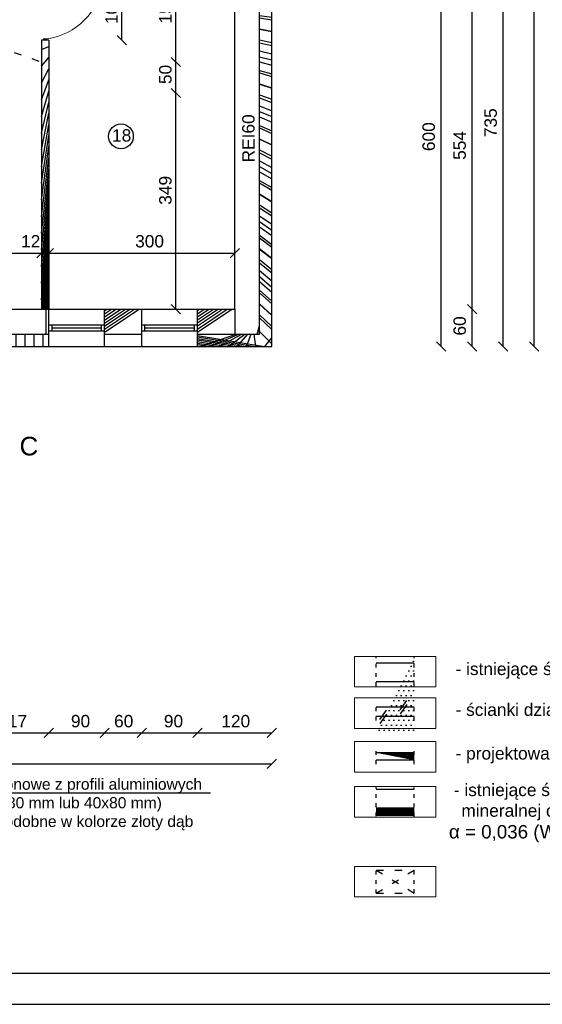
# Model space of a CAD drawing. Header units: millimetres. Extents: x 6528 to 149658, y 3342 to 12852.
# Tile 98 of 122: x 80804 to 81647, y 5984 to 7573. Entities that reach past the tile are written whole.
import ezdxf

# ---------------------------------------------------------------- set-up
doc = ezdxf.new("R2010")
doc.units = ezdxf.units.MM
doc.linetypes.add('ACAD_ISO03W100', pattern=[30, 12, -18])
doc.layers.add('OZNACZENIA opisy', color=18, linetype='Continuous', lineweight=0)
doc.styles.get("Standard").update_dxf_attribs({"font": 'arial.ttf'})
doc.dimstyles.new('ISO-25', dxfattribs={"dimtxt": 2.5, "dimasz": 2.5, "dimexe": 1.25, "dimexo": 0.625, "dimtad": 1, "dimtxsty": 'Standard', "dimcen": 2.5, "dimadec": 0, "dimazin": 0, "dimtfac": 1, "dimtmove": 0, "dimatfit": 3, "dimfxl": 1, "dimarcsym": 0})
pattern_1 = [(45, (-1177784256.190767, -935731374.6151185), (-11.22532015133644, 11.22532015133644), []), (135, (-1177784256.190767, -935731374.6151185), (-11.22532015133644, -11.22532015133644), [])]

# ---------------------------------------------------------------- blocks, each defined once
blk = doc.blocks.new('_Oblique')
at = {"color": 0, "linetype": 'ByBlock', "lineweight": -2}
blk.add_line((-0.5, -0.5), (0.5, 0.5), dxfattribs=at)
blk = doc.blocks.new('*D2604')
at = {"color": 0, "lineweight": -2, "transparency": 16777216}
blk.add_line((79326.85100715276, 6372.43297327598), (81210.85100691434, 6372.43297327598), dxfattribs=at)
at = {"layer": 'Defpoints', "color": 0, "transparency": 16777216}
for p in [(79326.85100715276, 7045.67060507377), (81210.85100691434, 7045.67060507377), (81210.85100691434, 6372.43297327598)]:
    blk.add_point(p, dxfattribs=at)
at = {"color": 0, "lineweight": -2, "transparency": 16777216, "xscale": 15, "yscale": 15, "zscale": 15, "rotation": 180}
blk.add_blockref('_Oblique', (79326.85100715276, 6372.43297327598), dxfattribs=at)
at = {"color": 0, "lineweight": -2, "transparency": 16777216, "xscale": 15, "yscale": 15, "zscale": 15}
blk.add_blockref('_Oblique', (81210.85100691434, 6372.43297327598), dxfattribs=at)
at = {"color": 0, "transparency": 16777216, "insert": (80281.07317440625, 6391.106766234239), "char_height": 20, "attachment_point": 5}
blk.add_mtext('1884', dxfattribs=at)
blk = doc.blocks.new('*D2631')
at = {"color": 0, "lineweight": -2, "transparency": 16777216}
blk.add_line((81534.08350722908, 7105.670604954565), (81534.08350722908, 7659.67060733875), dxfattribs=at)
at = {"layer": 'Defpoints', "color": 0, "transparency": 16777216}
for p in [(81150.85100691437, 7659.67060733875), (81534.08350722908, 7659.67060733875), (81150.85101525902, 7105.670604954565)]:
    blk.add_point(p, dxfattribs=at)
at = {"color": 0, "lineweight": -2, "transparency": 16777216, "xscale": 15, "yscale": 15, "zscale": 15}
for p, rotation in [((81534.08350722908, 7659.67060733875), 90), ((81534.08350722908, 7105.670604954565), 270)]:
    blk.add_blockref('_Oblique', p, dxfattribs=dict(at, rotation=rotation))
at = {"color": 0, "transparency": 16777216, "insert": (81514.0934917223, 7370.033524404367), "char_height": 20, "attachment_point": 5, "rotation": 90}
blk.add_mtext('554', dxfattribs=at)
blk = doc.blocks.new('*D2632')
at = {"color": 0, "lineweight": -2, "transparency": 16777216}
blk.add_line((81534.08350913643, 7045.670604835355), (81534.08350913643, 7105.67060733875), dxfattribs=at)
at = {"layer": 'Defpoints', "color": 0, "transparency": 16777216}
for p in [(81150.85101621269, 7105.67060733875), (81534.08350913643, 7105.67060733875), (81210.85100691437, 7045.670604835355)]:
    blk.add_point(p, dxfattribs=at)
at = {"color": 0, "lineweight": -2, "transparency": 16777216, "xscale": 15, "yscale": 15, "zscale": 15}
for p, rotation in [((81534.08350913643, 7105.67060733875), 90), ((81534.08350913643, 7045.670604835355), 270)]:
    blk.add_blockref('_Oblique', p, dxfattribs=dict(at, rotation=rotation))
at = {"color": 0, "transparency": 16777216, "insert": (81514.09349362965, 7078.83874000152), "char_height": 20, "attachment_point": 5, "rotation": 90}
blk.add_mtext('60', dxfattribs=at)
blk = doc.blocks.new('*D2633')
at = {"color": 0, "lineweight": -2, "transparency": 16777216}
blk.add_line((81584.08349959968, 7045.670604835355), (81584.08349959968, 7780.670604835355), dxfattribs=at)
at = {"layer": 'Defpoints', "color": 0, "transparency": 16777216}
for p in [(81225.85100643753, 7780.670604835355), (81584.08349959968, 7780.670604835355), (81360.67200081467, 7045.670604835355)]:
    blk.add_point(p, dxfattribs=at)
at = {"color": 0, "lineweight": -2, "transparency": 16777216, "xscale": 15, "yscale": 15, "zscale": 15}
for p, rotation in [((81584.08349959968, 7780.670604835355), 90), ((81584.08349959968, 7045.670604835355), 270)]:
    blk.add_blockref('_Oblique', p, dxfattribs=dict(at, rotation=rotation))
at = {"color": 0, "transparency": 16777216, "insert": (81564.09348933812, 7406.663269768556), "char_height": 20, "attachment_point": 5, "rotation": 90}
blk.add_mtext('735', dxfattribs=at)
blk = doc.blocks.new('*D2817')
at = {"color": 0, "lineweight": -2, "transparency": 16777216}
blk.add_line((81055.6258923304, 7504.670604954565), (81055.6258923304, 7659.670601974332), dxfattribs=at)
at = {"layer": 'Defpoints', "color": 0, "transparency": 16777216}
for p in [(80967.85100715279, 7659.670601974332), (81055.6258923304, 7659.670601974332), (80838.85100715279, 7504.670604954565)]:
    blk.add_point(p, dxfattribs=at)
at = {"color": 0, "lineweight": -2, "transparency": 16777216, "xscale": 15, "yscale": 15, "zscale": 15}
for p, rotation in [((81055.6258923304, 7659.670601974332), 90), ((81055.6258923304, 7504.670604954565), 270)]:
    blk.add_blockref('_Oblique', p, dxfattribs=dict(at, rotation=rotation))
at = {"color": 0, "transparency": 16777216, "insert": (81038.93007223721, 7590.049369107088), "char_height": 20, "attachment_point": 5, "rotation": 90}
blk.add_mtext('155', dxfattribs=at)
blk = doc.blocks.new('*D2818')
at = {"color": 0, "lineweight": -2, "transparency": 16777216}
blk.add_line((81055.62589471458, 7454.670604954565), (81055.62589471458, 7504.670604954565), dxfattribs=at)
at = {"layer": 'Defpoints', "color": 0, "transparency": 16777216}
for p in [(80838.85100715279, 7504.670604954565), (81055.62589471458, 7504.670604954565), (80838.85100715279, 7454.670604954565)]:
    blk.add_point(p, dxfattribs=at)
at = {"color": 0, "lineweight": -2, "transparency": 16777216, "xscale": 15, "yscale": 15, "zscale": 15}
for p, rotation in [((81055.62589471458, 7504.670604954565), 90), ((81055.62589471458, 7454.670604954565), 270)]:
    blk.add_blockref('_Oblique', p, dxfattribs=dict(at, rotation=rotation))
at = {"color": 0, "transparency": 16777216, "insert": (81038.93007223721, 7484.58517778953), "char_height": 20, "attachment_point": 5, "rotation": 90}
blk.add_mtext('50', dxfattribs=at)
blk = doc.blocks.new('*D2819')
at = {"color": 0, "lineweight": -2, "transparency": 16777216}
blk.add_line((81055.62589662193, 7105.670604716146), (81055.62589662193, 7454.670604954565), dxfattribs=at)
at = {"layer": 'Defpoints', "color": 0, "transparency": 16777216}
for p in [(80838.85100715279, 7454.670604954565), (81055.62589662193, 7454.670604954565), (80838.85100715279, 7105.670604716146)]:
    blk.add_point(p, dxfattribs=at)
at = {"color": 0, "lineweight": -2, "transparency": 16777216, "xscale": 15, "yscale": 15, "zscale": 15}
for p, rotation in [((81055.62589662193, 7454.670604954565), 90), ((81055.62589662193, 7105.670604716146), 270)]:
    blk.add_blockref('_Oblique', p, dxfattribs=dict(at, rotation=rotation))
at = {"color": 0, "transparency": 16777216, "insert": (81038.93007223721, 7297.62956095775), "char_height": 20, "attachment_point": 5, "rotation": 90}
blk.add_mtext('349', dxfattribs=at)
blk = doc.blocks.new('*D2821')
at = {"color": 0, "lineweight": -2, "transparency": 16777216}
blk.add_line((80968.78102986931, 7539.670604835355), (80968.78102986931, 7639.670604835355), dxfattribs=at)
at = {"layer": 'Defpoints', "color": 0, "transparency": 16777216}
for p in [(80850.85100715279, 7639.670604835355), (80968.78102986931, 7639.670604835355), (80850.85100715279, 7539.670604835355)]:
    blk.add_point(p, dxfattribs=at)
at = {"color": 0, "lineweight": -2, "transparency": 16777216, "xscale": 15, "yscale": 15, "zscale": 15}
for p, rotation in [((80968.78102986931, 7639.670604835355), 90), ((80968.78102986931, 7539.670604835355), 270)]:
    blk.add_blockref('_Oblique', p, dxfattribs=dict(at, rotation=rotation))
at = {"color": 0, "transparency": 16777216, "insert": (80952.08520548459, 7589.077733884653), "char_height": 20, "attachment_point": 5, "rotation": 90}
blk.add_mtext('100', dxfattribs=at)
blk = doc.blocks.new('*D2905')
at = {"color": 0, "lineweight": -2, "transparency": 16777216}
blk.add_line((80470.8510166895, 7196.245448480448), (80838.85100715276, 7196.245448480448), dxfattribs=at)
at = {"layer": 'Defpoints', "color": 0, "transparency": 16777216}
for p in [(80470.8510166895, 7285.670606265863), (80838.85100715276, 7285.670604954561), (80838.85100715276, 7196.245448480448)]:
    blk.add_point(p, dxfattribs=at)
at = {"color": 0, "lineweight": -2, "transparency": 16777216, "xscale": 15, "yscale": 15, "zscale": 15, "rotation": 180}
blk.add_blockref('_Oblique', (80470.8510166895, 7196.245448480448), dxfattribs=at)
at = {"color": 0, "lineweight": -2, "transparency": 16777216, "xscale": 15, "yscale": 15, "zscale": 15}
blk.add_blockref('_Oblique', (80838.85100715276, 7196.245448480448), dxfattribs=at)
at = {"color": 0, "transparency": 16777216, "insert": (80622.04286496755, 7215.389231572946), "char_height": 20, "attachment_point": 5}
blk.add_mtext('368', dxfattribs=at)
blk = doc.blocks.new('*D2906')
at = {"color": 0, "lineweight": -2, "transparency": 16777216}
blk.add_line((80838.85100858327, 7196.245449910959), (80850.85100715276, 7196.245449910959), dxfattribs=at)
at = {"layer": 'Defpoints', "color": 0, "transparency": 16777216}
for p in [(80850.85100715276, 7322.670604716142), (80838.85100858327, 7285.670607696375), (80850.85100715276, 7196.245449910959)]:
    blk.add_point(p, dxfattribs=at)
at = {"color": 0, "lineweight": -2, "transparency": 16777216, "xscale": 15, "yscale": 15, "zscale": 15, "rotation": 180}
blk.add_blockref('_Oblique', (80838.85100858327, 7196.245449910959), dxfattribs=at)
at = {"color": 0, "lineweight": -2, "transparency": 16777216, "xscale": 15, "yscale": 15, "zscale": 15}
blk.add_blockref('_Oblique', (80850.85100715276, 7196.245449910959), dxfattribs=at)
at = {"color": 0, "transparency": 16777216, "insert": (80821.47214715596, 7215.389233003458), "char_height": 20, "attachment_point": 5}
blk.add_mtext('12', dxfattribs=at)
blk = doc.blocks.new('*D2907')
at = {"color": 0, "lineweight": -2, "transparency": 16777216}
blk.add_line((80850.85100858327, 7196.24545134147), (81150.85100691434, 7196.24545134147), dxfattribs=at)
at = {"layer": 'Defpoints', "color": 0, "transparency": 16777216}
for p in [(81150.85100691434, 7322.670606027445), (80850.85100858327, 7285.670609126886), (81150.85100691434, 7196.24545134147)]:
    blk.add_point(p, dxfattribs=at)
at = {"color": 0, "lineweight": -2, "transparency": 16777216, "xscale": 15, "yscale": 15, "zscale": 15, "rotation": 180}
blk.add_blockref('_Oblique', (80850.85100858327, 7196.24545134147), dxfattribs=at)
at = {"color": 0, "lineweight": -2, "transparency": 16777216, "xscale": 15, "yscale": 15, "zscale": 15}
blk.add_blockref('_Oblique', (81150.85100691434, 7196.24545134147), dxfattribs=at)
at = {"color": 0, "transparency": 16777216, "insert": (81013.37994377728, 7215.389234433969), "char_height": 20, "attachment_point": 5}
blk.add_mtext('300', dxfattribs=at)
blk = doc.blocks.new('*D2920')
at = {"color": 0, "lineweight": -2, "transparency": 16777216}
blk.add_line((80733.85100715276, 6422.43297327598), (80850.85100715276, 6422.43297327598), dxfattribs=at)
at = {"layer": 'Defpoints', "color": 0, "transparency": 16777216}
for p in [(80733.85100715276, 7045.670604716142), (80850.85100715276, 7045.670607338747), (80850.85100715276, 6422.43297327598)]:
    blk.add_point(p, dxfattribs=at)
at = {"color": 0, "lineweight": -2, "transparency": 16777216, "xscale": 15, "yscale": 15, "zscale": 15, "rotation": 180}
blk.add_blockref('_Oblique', (80733.85100715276, 6422.43297327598), dxfattribs=at)
at = {"color": 0, "lineweight": -2, "transparency": 16777216, "xscale": 15, "yscale": 15, "zscale": 15}
blk.add_blockref('_Oblique', (80850.85100715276, 6422.43297327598), dxfattribs=at)
at = {"color": 0, "transparency": 16777216, "insert": (80792.36056606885, 6441.106766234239), "char_height": 20, "attachment_point": 5}
blk.add_mtext('117', dxfattribs=at)
blk = doc.blocks.new('*D2921')
at = {"color": 0, "lineweight": -2, "transparency": 16777216}
blk.add_line((80850.85100715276, 6422.43297327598), (80940.85100667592, 6422.43297327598), dxfattribs=at)
at = {"layer": 'Defpoints', "color": 0, "transparency": 16777216}
for p in [(80850.85100715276, 7045.670607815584), (80940.85100667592, 7045.670604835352), (80940.85100667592, 6422.43297327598)]:
    blk.add_point(p, dxfattribs=at)
at = {"color": 0, "lineweight": -2, "transparency": 16777216, "xscale": 15, "yscale": 15, "zscale": 15, "rotation": 180}
blk.add_blockref('_Oblique', (80850.85100715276, 6422.43297327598), dxfattribs=at)
at = {"color": 0, "lineweight": -2, "transparency": 16777216, "xscale": 15, "yscale": 15, "zscale": 15}
blk.add_blockref('_Oblique', (80940.85100667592, 6422.43297327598), dxfattribs=at)
at = {"color": 0, "transparency": 16777216, "insert": (80901.9223968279, 6441.106766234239), "char_height": 20, "attachment_point": 5}
blk.add_mtext('90', dxfattribs=at)
blk = doc.blocks.new('*D2922')
at = {"color": 0, "lineweight": -2, "transparency": 16777216}
blk.add_line((80940.85100667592, 6422.43297327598), (81000.85100739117, 6422.43297327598), dxfattribs=at)
at = {"layer": 'Defpoints', "color": 0, "transparency": 16777216}
for p in [(80940.85100667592, 7045.670604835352), (81000.85100739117, 7045.670604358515), (81000.85100739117, 6422.43297327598)]:
    blk.add_point(p, dxfattribs=at)
at = {"color": 0, "lineweight": -2, "transparency": 16777216, "xscale": 15, "yscale": 15, "zscale": 15, "rotation": 180}
blk.add_blockref('_Oblique', (80940.85100667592, 6422.43297327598), dxfattribs=at)
at = {"color": 0, "lineweight": -2, "transparency": 16777216, "xscale": 15, "yscale": 15, "zscale": 15}
blk.add_blockref('_Oblique', (81000.85100739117, 6422.43297327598), dxfattribs=at)
at = {"color": 0, "transparency": 16777216, "insert": (80971.58227365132, 6441.106766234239), "char_height": 20, "attachment_point": 5}
blk.add_mtext('60', dxfattribs=at)
blk = doc.blocks.new('*D2923')
at = {"color": 0, "lineweight": -2, "transparency": 16777216}
blk.add_line((81000.85100739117, 6422.43297327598), (81090.85100715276, 6422.43297327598), dxfattribs=at)
at = {"layer": 'Defpoints', "color": 0, "transparency": 16777216}
for p in [(81000.85100739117, 7045.670604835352), (81090.85100715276, 7045.67060507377), (81090.85100715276, 6422.43297327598)]:
    blk.add_point(p, dxfattribs=at)
at = {"color": 0, "lineweight": -2, "transparency": 16777216, "xscale": 15, "yscale": 15, "zscale": 15, "rotation": 180}
blk.add_blockref('_Oblique', (81000.85100739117, 6422.43297327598), dxfattribs=at)
at = {"color": 0, "lineweight": -2, "transparency": 16777216, "xscale": 15, "yscale": 15, "zscale": 15}
blk.add_blockref('_Oblique', (81090.85100715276, 6422.43297327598), dxfattribs=at)
at = {"color": 0, "transparency": 16777216, "insert": (81051.92239706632, 6441.106766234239), "char_height": 20, "attachment_point": 5}
blk.add_mtext('90', dxfattribs=at)
blk = doc.blocks.new('*D2924')
at = {"color": 0, "lineweight": -2, "transparency": 16777216}
blk.add_line((81090.85100715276, 6422.43297327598), (81210.85100691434, 6422.43297327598), dxfattribs=at)
at = {"layer": 'Defpoints', "color": 0, "transparency": 16777216}
for p in [(81090.85100715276, 7045.67060507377), (81210.85100691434, 7045.670604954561), (81210.85100691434, 6422.43297327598)]:
    blk.add_point(p, dxfattribs=at)
at = {"color": 0, "lineweight": -2, "transparency": 16777216, "xscale": 15, "yscale": 15, "zscale": 15, "rotation": 180}
blk.add_blockref('_Oblique', (81090.85100715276, 6422.43297327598), dxfattribs=at)
at = {"color": 0, "lineweight": -2, "transparency": 16777216, "xscale": 15, "yscale": 15, "zscale": 15}
blk.add_blockref('_Oblique', (81210.85100691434, 6422.43297327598), dxfattribs=at)
at = {"color": 0, "transparency": 16777216, "insert": (81152.49254624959, 6441.106766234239), "char_height": 20, "attachment_point": 5}
blk.add_mtext('120', dxfattribs=at)
blk = doc.blocks.new('*D2925')
at = {"color": 0, "lineweight": -2, "transparency": 16777216}
blk.add_line((81634.08349959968, 7045.670604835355), (81634.08349959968, 8605.670604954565), dxfattribs=at)
at = {"layer": 'Defpoints', "color": 0, "transparency": 16777216}
for p in [(81200.8510073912, 8605.670604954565), (81634.08349959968, 8605.670604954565), (81360.67200081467, 7045.670604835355)]:
    blk.add_point(p, dxfattribs=at)
at = {"color": 0, "lineweight": -2, "transparency": 16777216, "xscale": 15, "yscale": 15, "zscale": 15}
for p, rotation in [((81634.08349959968, 8605.670604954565), 90), ((81634.08349959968, 7045.670604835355), 270)]:
    blk.add_blockref('_Oblique', p, dxfattribs=dict(at, rotation=rotation))
at = {"color": 0, "transparency": 16777216, "insert": (81614.09348933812, 7822.174216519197), "char_height": 20, "attachment_point": 5, "rotation": 90}
blk.add_mtext('1560', dxfattribs=at)
blk = doc.blocks.new('*D2993')
at = {"color": 0, "lineweight": -2, "transparency": 16777216}
blk.add_line((81484.08350865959, 7045.670604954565), (81484.08350865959, 7649.670604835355), dxfattribs=at)
at = {"layer": 'Defpoints', "color": 0, "transparency": 16777216}
for p in [(81225.85100643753, 7649.670604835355), (81484.08350865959, 7649.670604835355), (81360.67200081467, 7045.670604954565)]:
    blk.add_point(p, dxfattribs=at)
at = {"color": 0, "lineweight": -2, "transparency": 16777216, "xscale": 15, "yscale": 15, "zscale": 15}
for p, rotation in [((81484.08350865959, 7649.670604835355), 90), ((81484.08350865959, 7045.670604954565), 270)]:
    blk.add_blockref('_Oblique', p, dxfattribs=dict(at, rotation=rotation))
at = {"color": 0, "transparency": 16777216, "insert": (81464.0934917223, 7384.212327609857), "char_height": 20, "attachment_point": 5, "rotation": 90}
blk.add_mtext('600', dxfattribs=at)

msp = doc.modelspace()

# ---------------------------------------------------------------- hatches: boundary and pattern name
h = msp.add_hatch()
h.set_pattern_fill('ANSI37', color=256, scale=5)
h.set_pattern_definition(pattern_1)
h.paths.add_polyline_path([(79526.85100691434, 8605.670604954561), (79361.85100691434, 8605.670604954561), (79361.85100691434, 8668.670604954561), (79341.85100691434, 8668.670604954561), (79341.85100691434, 8585.670604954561), (79346.85100691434, 8585.670604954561), (79526.85100691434, 8585.67060507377)])
h.paths.add_polyline_path([(81200.85100691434, 8605.670604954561), (81014.85100691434, 8605.670604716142), (81014.85100691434, 8585.670604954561), (81180.85100691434, 8585.670604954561), (81190.85100691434, 8002.670604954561), (81190.85100691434, 7997.670604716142), (81190.85100691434, 7870.670604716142), (81210.85100691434, 7870.670604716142), (81210.85100691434, 7870.670604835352), (81210.85100691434, 8002.670604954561)])
h.paths.add_polyline_path([(81210.85100691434, 7784.670604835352), (81210.8510064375, 7780.670604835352), (81190.85100691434, 7780.670604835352), (81190.85100691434, 7065.670604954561), (81150.85100691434, 7065.670604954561), (81090.85100715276, 7065.67060507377), (81090.85100715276, 7045.670604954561), (81210.85100691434, 7045.670604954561)])
h = msp.add_hatch()
h.set_pattern_fill('ANSI31', color=256, scale=5)
h.set_pattern_definition([(45, (-1177784276.190767, -935731374.6151185), (-11.22532015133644, 11.22532015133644), [])])
h.paths.add_polyline_path([(80850.85100715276, 7539.670604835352), (80838.85100715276, 7539.670604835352), (80838.85100715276, 7105.670604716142), (80850.85100715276, 7105.670604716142)])
h.paths.add_polyline_path([(80470.85101525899, 7297.670604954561), (80373.85101525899, 7297.670604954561), (80373.85101525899, 7285.670604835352), (80398.85101502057, 7285.670604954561), (80398.85101525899, 7105.670604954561), (80410.85101525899, 7105.670604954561), (80410.85101525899, 7285.670604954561), (80470.85101525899, 7285.670604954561)])
h = msp.add_hatch()
h.set_pattern_fill('ANSI37', color=256, scale=5)
h.set_pattern_definition(pattern_1)
h.paths.add_polyline_path([(79346.85100691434, 7270.670604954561), (79341.85100691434, 7270.670604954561), (79301.85100691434, 7270.670604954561), (79239.85100691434, 7270.670604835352), (79239.85100691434, 7250.670604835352), (79326.85100715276, 7250.670604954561), (79326.85100691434, 7045.67060507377), (79446.85100715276, 7045.67060507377), (79446.85100715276, 7065.670604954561), (79386.85100715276, 7065.670604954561), (79346.85100691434, 7065.670604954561)])
h.paths.add_polyline_path([(79596.85100715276, 7065.670604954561), (79536.85100715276, 7065.670604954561), (79536.85100715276, 7045.67060507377), (79596.85100715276, 7045.67060507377)])
h.paths.add_polyline_path([(79803.85100715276, 7065.670604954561), (79686.85100715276, 7065.670604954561), (79686.85100715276, 7045.67060507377), (79686.85100739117, 7045.67060507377), (79803.85100715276, 7045.67060519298)])
h.paths.add_polyline_path([(79953.85100715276, 7065.670604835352), (79893.85100715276, 7065.670604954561), (79893.85100715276, 7045.67060507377), (79953.85100715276, 7045.670604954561)])
h.paths.add_polyline_path([(80163.85100715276, 7065.670604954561), (80043.85100715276, 7065.670604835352), (80043.85100715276, 7045.670604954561), (80163.85100715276, 7045.67060507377)])
h.paths.add_polyline_path([(80493.85100715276, 7065.670604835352), (80373.85100715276, 7065.670604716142), (80373.85100715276, 7045.670604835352), (80493.85100715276, 7045.670604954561)])
h.paths.add_polyline_path([(80850.85100715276, 7065.670604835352), (80733.85100715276, 7065.670604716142), (80733.85100715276, 7045.670607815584), (80733.85104172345, 7045.670607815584), (80850.85100715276, 7045.670604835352)])
h = msp.add_hatch()
h.set_pattern_fill('ANSI31', color=256, scale=5)
h.set_pattern_definition([(45, (-1177786884.729524, -935731374.6151185), (-11.22532015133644, 11.22532015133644), [])])
h.paths.add_polyline_path([(81150.85101525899, 7105.670604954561), (81090.85100715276, 7105.670604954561), (81090.85100715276, 7065.67060507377), (81150.85101525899, 7065.670604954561)])
h.paths.add_polyline_path([(81000.85100715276, 7105.670604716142), (80940.85100715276, 7105.670604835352), (80940.85100715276, 7065.670604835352), (81000.85100715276, 7065.670604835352)])
h.paths.add_polyline_path([(80850.85100715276, 7105.670604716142), (80845.85101525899, 7105.670604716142), (80845.85101525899, 7065.670604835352), (80850.85100715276, 7065.670604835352)])
h = msp.add_hatch()
h.set_pattern_fill('DOTS', color=256, scale=5)
h.set_pattern_definition([(0, (-1177782957.611472, -935731049.4765675), (3.96875, 7.9375), [0, -7.9375])])
h.paths.add_polyline_path([(81440.42497937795, 6449.033394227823), (81440.42497937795, 6464.549225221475), (81379.17161123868, 6464.549225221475), (81379.17161123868, 6449.033394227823)])
h = msp.add_hatch()
h.set_pattern_fill('ANSI31', color=256, scale=5)
h.set_pattern_definition([(45, (-1177782957.611472, -935731376.2180853), (-11.22532015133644, 11.22532015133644), [])])
h.paths.add_polyline_path([(81440.42497937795, 6378.557353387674), (81440.42497937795, 6390.557353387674), (81379.17161123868, 6390.557353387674), (81379.17161123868, 6378.557353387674)])
h = msp.add_hatch()
h.set_pattern_fill('ANSI37', color=256, scale=5)
h.set_pattern_definition([(45, (-1177782957.611472, -935731376.2180853), (-11.22532015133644, 11.22532015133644), []), (135, (-1177782957.611472, -935731376.2180853), (-11.22532015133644, -11.22532015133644), [])])
h.paths.add_polyline_path([(81440.42497937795, 6289.568557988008), (81440.42497937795, 6301.568557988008), (81379.17161123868, 6301.568557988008), (81379.17161123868, 6289.568557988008)])

# ---------------------------------------------------------------- linework, layer by layer
at = {"lineweight": 30}
for p, q in [((81190.85100691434, 7065.670604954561), (81190.85100834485, 7780.670604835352)), ((81210.85100691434, 7045.670604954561), (81210.8510064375, 7780.670604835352)), ((81150.85100691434, 7105.670604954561), (81150.85100691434, 7659.67060507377)), ((80838.85100715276, 7539.670604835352), (80838.85100715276, 7105.670604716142)), ((80850.85100715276, 7539.670604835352), (80838.85100715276, 7539.670604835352)), ((80850.85100715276, 7539.670604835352), (80850.85100715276, 7105.670604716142)), ((80733.85100715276, 7105.670604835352), (80850.85100715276, 7105.670604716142)), ((80845.85101525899, 7105.670604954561), (80845.85101525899, 7065.670604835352)), ((80850.85100715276, 7045.67060507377), (80850.85100715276, 7105.670604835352)), ((80940.85100715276, 7105.670604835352), (81000.85100715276, 7105.670604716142)), ((80940.85100715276, 7045.67060507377), (80940.85100715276, 7105.670604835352)), ((81000.85100715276, 7045.67060507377), (81000.85100715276, 7105.670604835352)), ((81090.85100715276, 7105.670604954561), (81150.85100691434, 7105.670604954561)), ((81090.85100715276, 7045.67060507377), (81090.85100715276, 7105.670604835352)), ((81150.85101525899, 7105.670604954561), (81150.85101525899, 7065.670604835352)), ((80733.85100715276, 7065.670604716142), (80850.85100715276, 7065.670604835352)), ((80940.85100715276, 7065.670604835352), (81000.85100715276, 7065.670604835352)), ((81090.85100715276, 7065.67060507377), (81150.85100691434, 7065.670604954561)), ((81150.85100691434, 7065.670604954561), (81190.85100691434, 7065.670604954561)), ((80733.85100715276, 7045.670604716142), (80850.85100715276, 7045.670604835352)), ((80940.85100739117, 7045.670604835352), (81000.85100739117, 7045.670604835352)), ((81090.85100715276, 7045.670604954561), (81210.85100691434, 7045.670604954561)), ((81379.17161123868, 6535.435068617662), (81440.42497937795, 6535.435068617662)), ((81379.17161123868, 6505.435068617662), (81440.42497937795, 6505.435068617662)), ((81379.17161123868, 6464.549225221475), (81440.42497937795, 6464.549225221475)), ((81379.17161123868, 6449.033394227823), (81440.42497937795, 6449.033394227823)), ((81379.17161123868, 6390.557353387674), (81440.42497937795, 6390.557353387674)), ((81379.17161123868, 6378.557353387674), (81440.42497937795, 6378.557353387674)), ((81379.17161123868, 6331.568557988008), (81440.42497937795, 6331.568557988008)), ((81379.17161123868, 6301.568557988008), (81440.42497937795, 6301.568557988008)), ((81379.17161123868, 6289.568557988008), (81440.42497937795, 6289.568557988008))]:
    msp.add_line(p, q, dxfattribs=at)
at = {"linetype": 'ACAD_ISO03W100'}
for p, q in [((80398.85100715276, 7659.670604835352), (80838.85100715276, 7504.670604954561)), ((81379.17161123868, 6200.943284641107), (81440.42497937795, 6200.707427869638)), ((81379.17161123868, 6200.943284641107), (81440.40516059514, 6163.8912662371)), ((81379.17161123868, 6163.655485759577), (81440.42497937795, 6200.707427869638)), ((81379.17161123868, 6163.655485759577), (81440.42497937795, 6163.891342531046))]:
    msp.add_line(p, q, dxfattribs=at)
for p, q in [((81150.85100691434, 7105.670604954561), (81150.85100691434, 7659.670604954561)), ((80838.85100715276, 7504.670604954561), (80838.85100715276, 7454.670604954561)), ((80850.85100715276, 7105.670607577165), (80940.85100715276, 7105.670607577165)), ((81000.85100739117, 7105.670604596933), (81090.85100739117, 7105.670604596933)), ((80850.85100715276, 7080.670607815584), (80940.85100715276, 7080.670607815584)), ((80850.85100715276, 7070.670607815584), (80940.85100715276, 7070.670607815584)), ((80850.85100715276, 7070.670607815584), (80855.85100715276, 7070.670607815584)), ((80855.85100715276, 7070.670607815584), (80855.85100715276, 7080.670607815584)), ((80855.85100715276, 7075.670607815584), (80935.85100715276, 7075.670607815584)), ((80935.85100715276, 7070.670607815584), (80935.85100715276, 7080.670607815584)), ((81000.85100739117, 7080.670604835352), (81090.85100739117, 7080.670604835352)), ((81000.85100739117, 7070.670604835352), (81090.85100739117, 7070.670604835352)), ((81000.85100739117, 7070.670604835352), (81005.85100739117, 7070.670604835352)), ((81005.85100739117, 7070.670604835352), (81005.85100739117, 7080.670604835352)), ((81005.85100739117, 7075.670604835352), (81085.85100739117, 7075.670604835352)), ((81085.85100739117, 7070.670604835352), (81085.85100739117, 7080.670604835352)), ((80850.85100715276, 7045.670607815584), (80940.85100715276, 7045.670607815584)), ((81000.85100739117, 7045.670604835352), (81090.85100739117, 7045.670604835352)), ((80635.6460592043, 6325.4959111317), (81111.58050410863, 6325.4959111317)), ((76868.50524633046, 6034.37950218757), (83408.50524633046, 6034.37950218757)), ((76818.50524633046, 5984.37950218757), (83458.50524633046, 5984.37950218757))]:
    msp.add_line(p, q)
at = {"lineweight": 20}
for p, q in [((80844.85100715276, 7542.170604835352), (80841.85100715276, 7542.170604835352)), ((80841.85100715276, 7542.170604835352), (80841.85100715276, 7539.670604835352)), ((80844.85100715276, 7542.170604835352), (80847.85100715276, 7542.170604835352)), ((80847.85100715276, 7542.170604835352), (80847.85100715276, 7539.670604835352))]:
    msp.add_line(p, q, dxfattribs=at)
at = {"linetype": 'ACAD_ISO03W100', "ltscale": 0.5}
for p, q in [((81379.17161123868, 6497.846522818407), (81379.17161123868, 6544.72196365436)), ((81440.42497937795, 6497.587371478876), (81440.42497937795, 6544.48610688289)), ((81379.17161123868, 6442.495161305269), (81379.17161123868, 6469.863464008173)), ((81440.42497937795, 6442.495161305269), (81440.42497937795, 6469.863464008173)), ((81379.17161123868, 6372.01912046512), (81379.17161123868, 6399.387423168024)), ((81440.42497937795, 6372.01912046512), (81440.42497937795, 6399.387423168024)), ((81379.17161123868, 6287.663746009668), (81379.17161123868, 6334.539186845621)), ((81440.42497937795, 6287.404594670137), (81440.42497937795, 6334.303330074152)), ((81379.153698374, 6163.655416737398), (81379.15260737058, 6200.943357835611)), ((81440.40516059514, 6163.8912662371), (81440.42497937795, 6200.707427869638))]:
    msp.add_line(p, q, dxfattribs=at)
at = {"color": 1}
for p, q in [((81417.80488460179, 6459.311057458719), (81428.67242877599, 6474.459395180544)), ((81418.34170310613, 6453.052299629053), (81429.20924728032, 6468.200637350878)), ((81385.09807269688, 6443.678266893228), (81395.96561687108, 6458.826604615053)), ((81385.63489120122, 6437.419509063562), (81396.50243537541, 6452.567846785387))]:
    msp.add_line(p, q, dxfattribs=at)
msp.add_circle((80967.13216393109, 7384.667479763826), 20)
at = {"lineweight": 20}
msp.add_arc((80833.25955264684, 7646.762060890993), 105.6043689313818, 277.9420074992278, 352.0579925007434, dxfattribs=at)
at = {"layer": 'OZNACZENIA opisy', "color": 0}
for points in [[(81344.05724995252, 6545.779738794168), (81475.58849613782, 6545.779738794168), (81475.58849613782, 6496.505451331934), (81344.05724995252, 6496.505451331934)], [(81344.05724995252, 6478.86357022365), (81475.58849613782, 6478.86357022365), (81475.58849613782, 6429.589282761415), (81344.05724995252, 6429.589282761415)], [(81344.05724995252, 6408.387529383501), (81475.58849613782, 6408.387529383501), (81475.58849613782, 6359.113241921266), (81344.05724995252, 6359.113241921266)], [(81344.05724995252, 6335.59696198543), (81475.58849613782, 6335.59696198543), (81475.58849613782, 6286.322674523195), (81344.05724995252, 6286.322674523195)], [(81344.05724995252, 6206.936528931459), (81475.58849613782, 6206.936528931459), (81475.58849613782, 6157.662241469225), (81344.05724995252, 6157.662241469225)]]:
    msp.add_lwpolyline(points, close=True, dxfattribs=at)

# ---------------------------------------------------------------- texts
for s, width, insert, char_height, attachment_point in [('\\pi37.22769;Wyłaz ze schodami \\P\\pi39.8;składanymi o wym. \\P\\pi84.42551;75x130 cm \\P\\pi20.68881;o odporności ogniowej \\P\\pi107.67448;REI 60', 289.0433739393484, (80418.85162561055, 7647.96928561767), 18, 1), ('18', 68.36028754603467, (80952.78300159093, 7396.291373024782), 20, 1), ('C', 68.36028754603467, (80833.68727557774, 6899.930551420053), 30, 3), (' - istniejące ściany o grubości 40 cm, 27 cm i 12 cm', 829.7264655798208, (81499.50407712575, 6535.581800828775), 20, 1), ('\\pi88.37502;Lamele pionowe z profili aluminiowych \\P\\pi152.13014;(50x80 mm lub 40x80 mm)\\P\\pi100.79453;drewnopodobne w kolorze złoty dąb', 600.8919314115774, (78733.067648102, 6471.212883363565), 18, 1), (' - ścianki działowe i otwory w ścianach do wyburzenia', 829.7264655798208, (81499.50407712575, 6469.715522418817), 20, 1), (' - projektowane ścianki działowe oraz projektowane zamurownia', 829.7264655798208, (81499.50407712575, 6399.239481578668), 20, 1), ('\\pi88.37502;Lamele pionowe z profili aluminiowych \\P\\pi152.13014;(50x80 mm lub 40x80 mm)\\P\\pi100.79453;drewnopodobne w kolorze złoty dąb', 600.8919314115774, (80582.0676249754, 6348.580303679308), 18, 1), ('\\pi-20,l20; - istniejące ściany zewnętrzne + projektowane ocieplenie z wełny mineralnej o grubości 20 cm o współczynniku ^J{\\H1.08333x;α = 0,036 (W/mxk)}', 829.7264655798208, (81496.6876329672, 6340.305848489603), 20, 1), ('\\pi137.23041;PROJEKTOWANE WEJŚCIE', 600.8919314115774, (79960.13501231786, 6269.214435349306), 18, 1)]:
    msp.add_mtext_dynamic_manual_height_columns(s, width=width, gutter_width=12.5, heights=[0], dxfattribs=dict(insert=insert, char_height=char_height, attachment_point=attachment_point))
at = {"color": 1, "insert": (81162.88501947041, 7342.619510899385), "char_height": 20, "attachment_point": 1, "rotation": 89.99999999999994}
msp.add_mtext_dynamic_manual_height_columns('REI60', width=37.211574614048, gutter_width=12.5, heights=[0], dxfattribs=at)

# ---------------------------------------------------------------- dimensions: what is measured, and where the dimension line sits
for base, p1, p2, picture, middle in [((81634.08349959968, 8605.670604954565), (81360.67200081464, 7045.670604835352), (81200.85100739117, 8605.670604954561), '*D2925', (81614.09348933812, 7822.174216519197)), ((81584.08349959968, 7780.670604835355), (81360.67200081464, 7045.670604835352), (81225.8510064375, 7780.670604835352), '*D2633', (81564.09348933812, 7406.663269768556)), ((81055.6258923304, 7659.670601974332), (80838.85100715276, 7504.670604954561), (80967.85100715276, 7659.670601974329), '*D2817', (81038.93007223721, 7590.049369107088)), ((81534.08350722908, 7659.67060733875), (81150.85101525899, 7105.670604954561), (81150.85100691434, 7659.670607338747), '*D2631', (81514.0934917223, 7370.033524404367)), ((80968.78102986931, 7639.670604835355), (80850.85100715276, 7539.670604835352), (80850.85100715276, 7639.670604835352), '*D2821', (80952.08520548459, 7589.077733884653)), ((81055.62589471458, 7504.670604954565), (80838.85100715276, 7454.670604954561), (80838.85100715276, 7504.670604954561), '*D2818', (81038.93007223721, 7484.58517778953)), ((81055.62589662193, 7454.670604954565), (80838.85100715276, 7105.670604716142), (80838.85100715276, 7454.670604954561), '*D2819', (81038.93007223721, 7297.62956095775)), ((81534.08350913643, 7105.67060733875), (81210.85100691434, 7045.670604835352), (81150.85101621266, 7105.670607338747), '*D2632', (81514.09349362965, 7078.83874000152))]:
    dim = msp.add_linear_dim(base=base, p1=p1, p2=p2, angle=90, dimstyle='ISO-25', override={"dimtxt": 20, "dimasz": 15, "dimblk1": 'Oblique', "dimblk2": 'Oblique', "dimsah": 1, "dimse1": 1, "dimse2": 1, "dimtmove": 2})
    dim.commit()
    dim.dimension.update_dxf_attribs({"geometry": picture, "text_midpoint": middle, "dimtype": 160})
dim = msp.add_linear_dim(base=(81484.08350865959, 7649.670604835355), p1=(81360.67200081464, 7045.670604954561), p2=(81225.8510064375, 7649.670604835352), angle=90, text='600', dimstyle='ISO-25', override={"dimtxt": 20, "dimasz": 15, "dimblk1": 'Oblique', "dimblk2": 'Oblique', "dimsah": 1, "dimse1": 1, "dimse2": 1, "dimtmove": 2})
dim.commit()
dim.dimension.update_dxf_attribs({"geometry": '*D2993', "text_midpoint": (81464.0934917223, 7384.212327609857), "dimtype": 160})
for base, p1, p2, picture, middle in [((80850.85100715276, 7196.245449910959), (80838.85100858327, 7285.670607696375), (80850.85100715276, 7322.670604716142), '*D2906', (80821.47214715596, 7215.389233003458)), ((81150.85100691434, 7196.24545134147), (80850.85100858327, 7285.670609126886), (81150.85100691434, 7322.670606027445), '*D2907', (81013.37994377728, 7215.389234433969)), ((80838.85100715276, 7196.245448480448), (80470.8510166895, 7285.670606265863), (80838.85100715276, 7285.670604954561), '*D2905', (80622.04286496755, 7215.389231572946)), ((81210.85100691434, 6372.43297327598), (79326.85100715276, 7045.67060507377), (81210.85100691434, 7045.67060507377), '*D2604', (80281.07317440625, 6391.106766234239)), ((80850.85100715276, 6422.43297327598), (80733.85100715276, 7045.670604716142), (80850.85100715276, 7045.670607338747), '*D2920', (80792.36056606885, 6441.106766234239)), ((80940.85100667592, 6422.43297327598), (80850.85100715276, 7045.670607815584), (80940.85100667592, 7045.670604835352), '*D2921', (80901.9223968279, 6441.106766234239)), ((81000.85100739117, 6422.43297327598), (80940.85100667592, 7045.670604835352), (81000.85100739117, 7045.670604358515), '*D2922', (80971.58227365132, 6441.106766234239)), ((81090.85100715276, 6422.43297327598), (81000.85100739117, 7045.670604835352), (81090.85100715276, 7045.67060507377), '*D2923', (81051.92239706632, 6441.106766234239)), ((81210.85100691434, 6422.43297327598), (81090.85100715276, 7045.67060507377), (81210.85100691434, 7045.670604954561), '*D2924', (81152.49254624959, 6441.106766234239))]:
    dim = msp.add_linear_dim(base=base, p1=p1, p2=p2, dimstyle='ISO-25', override={"dimtxt": 20, "dimasz": 15, "dimblk1": 'Oblique', "dimblk2": 'Oblique', "dimsah": 1, "dimse1": 1, "dimse2": 1, "dimtmove": 2})
    dim.commit()
    dim.dimension.update_dxf_attribs({"geometry": picture, "text_midpoint": middle, "dimtype": 160})

doc.saveas('drawing.dxf')
